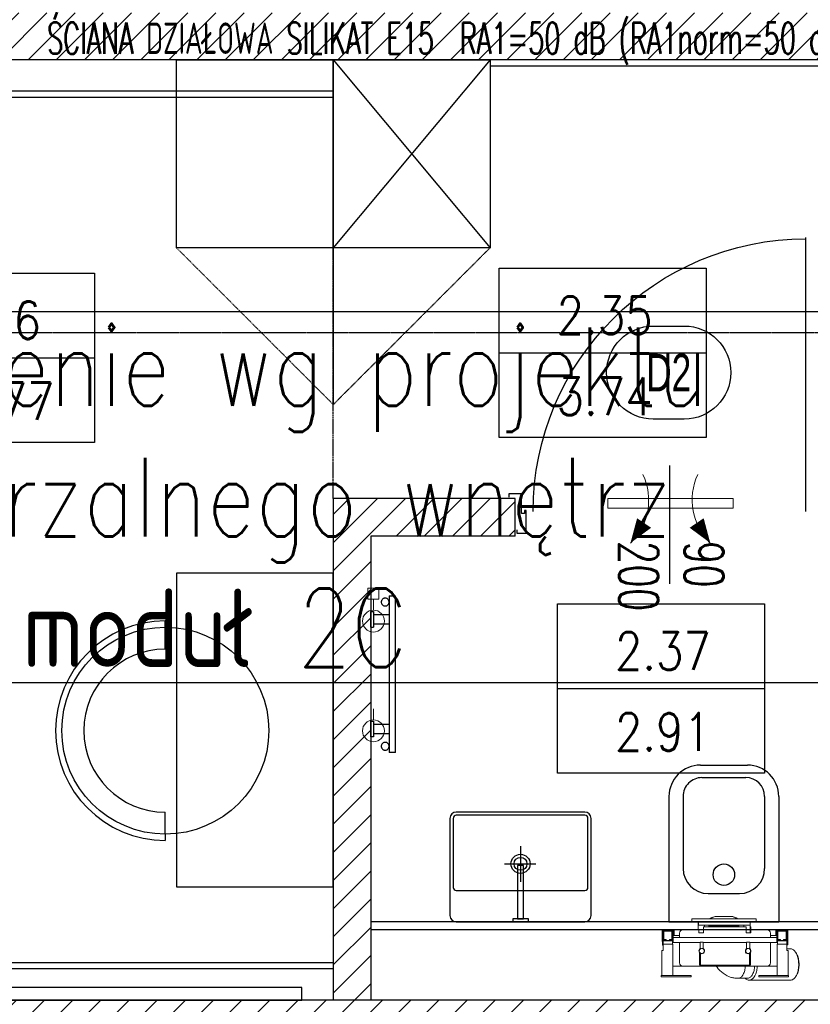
# Model space of a CAD drawing. Header units: millimetres. Extents: x 69081 to 158617, y -37521 to -9534.
# Tile 197 of 256: x 113454 to 113706, y -19423 to -19109. Entities that reach past the tile are written whole.
import ezdxf
from ezdxf.enums import TextEntityAlignment as Align

# ---------------------------------------------------------------- set-up
doc = ezdxf.new("R2010")
doc.units = ezdxf.units.MM
for name, pattern in [('DASHED2', [0.375, 0.25, -0.125]), ('DO', [0.8, 0.6, -0.1, 0, -0.1]), ('KRESKOWA-SREDNIA', [0.2, 0.12, -0.08]), ('MP', [0.25, 0.15, -0.1])]:
    doc.linetypes.add(name, pattern=pattern)
for name, color, linetype in [('0_oświetlenie', 7, 'Continuous'), ('A-----SZ', 8, 'Continuous'), ('A-ARM', 8, 'Continuous'), ('A-MEB', 8, 'Continuous'), ('A-OSI', 8, 'DO'), ('A-SCI', 7, 'Continuous'), ('A_GSA_GK', 2, 'Continuous'), ('AM DRZIW WEWN', 1, 'Continuous'), ('BA_ARM', 8, 'Continuous'), ('BA_drz', 7, 'Continuous'), ('BA_lpm', 1, 'MP'), ('BA_sym', 7, 'Continuous'), ('BA_wig', 3, 'Continuous'), ('F-BIL', 1, 'Continuous'), ('F-BIL-OP', 3, 'Continuous'), ('F-BIL-TA', 1, 'Continuous'), ('JS_SUFIT PODWIESZONY', 40, 'Continuous'), ('porta', 8, 'Continuous'), ('R-----OP', 1, 'Continuous'), ('R-----WY', 1, 'Continuous')]:
    doc.layers.add(name, color=color, linetype=linetype)
for name, color, linetype, lineweight in [('DRZWI', 3, 'Continuous', 20), ('IS_Grzejnik', 15, 'Continuous', 5), ('IS_Zawór1', 15, 'Continuous', 5)]:
    doc.layers.add(name, color=color, linetype=linetype, lineweight=lineweight)
doc.layers.get('R-----WY').off()
doc.styles.add('BIKTS', font='bikromsw.shx', dxfattribs={"width": 0.85})
doc.styles.add('ROMANS', font='romans.shx', dxfattribs={"height": 1})
doc.styles.add('SIMPLEX', font='simplex', dxfattribs={"width": 0.85})
doc.styles.add('WYM--ROMANSSHX-08', font='ROMANS.SHX', dxfattribs={"width": 0.8})

# ---------------------------------------------------------------- blocks, each defined once
blk = doc.blocks.new('grzejnik drabinka')
at = {"layer": 'BA_ARM'}
for p, q in [((0, -0.8), (0, 0)), ((5, 0), (5, -0.8)), ((35, 0), (35, -0.8)), ((40, 0), (40, -0.8)), ((1, -5.8), (1, -0.8)), ((4, -0.8), (4, -5.8)), ((36, -5.8), (36, -0.8)), ((39, -0.8), (39, -5.8)), ((45, -5.8), (-5, -5.8)), ((-5, -7.8), (45, -7.8))]:
    blk.add_line(p, q, dxfattribs=at)
for points in [[(0, 0), (0, 0), (0.06, 0), (0.31, 0), (0.71, 0), (1.24, 0), (1.85, 0), (2.5, 0), (3.15, 0), (3.76, 0), (4.29, 0), (4.69, 0), (4.94, 0), (5, 0), (5, 0)], [(35, 0), (35, 0), (35.06, 0), (35.31, 0), (35.71, 0), (36.24, 0), (36.85, 0), (37.5, 0), (38.15, 0), (38.76, 0), (39.29, 0), (39.69, 0), (39.94, 0), (40, 0), (40, 0)], [(5, -0.8), (5, -0.8), (4.94, -0.8), (4.69, -0.8), (4.29, -0.8), (3.76, -0.8), (3.15, -0.8), (2.5, -0.8), (1.85, -0.8), (1.24, -0.8), (0.71, -0.8), (0.31, -0.8), (0.06, -0.8), (0, -0.8), (0, -0.8)], [(40, -0.8), (40, -0.8), (39.94, -0.8), (39.69, -0.8), (39.29, -0.8), (38.76, -0.8), (38.15, -0.8), (37.5, -0.8), (36.85, -0.8), (36.24, -0.8), (35.71, -0.8), (35.31, -0.8), (35.06, -0.8), (35, -0.8), (35, -0.8)], [(-5, -5.8), (-5, -5.8), (-5, -5.8), (-5, -5.8)], [(-5, -5.8), (-5, -5.8), (-5, -5.8), (-5, -5.8)], [(-5, -5.8), (-5, -5.8), (-5, -5.8), (-5, -5.8)], [(-5, -5.8), (-5, -5.8), (-5, -5.8), (-5, -5.8)], [(-5, -5.8), (-5, -5.8), (-5, -5.8), (-5, -5.8)], [(-5, -5.8), (-5, -5.8), (-5, -5.8), (-5, -5.8)], [(-5, -5.8), (-5, -5.8), (-5, -5.8), (-5, -5.8)], [(-5, -5.8), (-5, -5.8), (-5, -5.8), (-5, -5.8)], [(-5, -5.8), (-5, -5.8), (-5, -5.8), (-5, -5.8)], [(-5, -7.8), (-5, -7.8), (-5, -7.78), (-5, -7.68), (-5, -7.52), (-5, -7.31), (-5, -7.06), (-5, -6.8), (-5, -6.54), (-5, -6.29), (-5, -6.08), (-5, -5.92), (-5, -5.82), (-5, -5.8), (-5, -5.8)], [(-5, -5.8), (-5, -5.8), (-5, -5.8), (-5, -5.8)], [(-5, -5.8), (-5, -5.8), (-5, -5.8), (-5, -5.8)], [(-5, -5.8), (-5, -5.8), (-5, -5.8), (-5, -5.8)], [(-5, -5.8), (-5, -5.8), (-5, -5.8), (-5, -5.8)], [(-5, -5.8), (-5, -5.8), (-5, -5.8), (-5, -5.8)], [(-5, -5.8), (-5, -5.8), (-5, -5.8), (-5, -5.8)], [(-5, -5.8), (-5, -5.8), (-5, -5.8), (-5, -5.8)], [(-5, -5.8), (-5, -5.8), (-5, -5.8), (-5, -5.8)], [(-5, -5.8), (-5, -5.8), (-5, -5.8), (-5, -5.8)], [(-5, -5.8), (-5, -5.8), (-5, -5.8), (-5, -5.8)], [(-5, -5.8), (-5, -5.8), (-5, -5.8), (-5, -5.8)], [(-5, -5.8), (-5, -5.8), (-5, -5.8), (-5, -5.8)], [(-5, -5.8), (-5, -5.8), (-5, -5.8), (-5, -5.8)], [(-5, -5.8), (-5, -5.8), (-5, -5.8), (-5, -5.8)], [(-5, -5.8), (-5, -5.8), (-5, -5.8), (-5, -5.8)], [(-5, -5.8), (-5, -5.8), (-5, -5.8), (-5, -5.8)], [(-5, -5.8), (-5, -5.8), (-5, -5.8), (-5, -5.8)], [(-5, -5.8), (-5, -5.8), (-5, -5.8), (-5, -5.8)], [(-5, -5.8), (-5, -5.8), (-5, -5.8), (-5, -5.8)], [(-1.75, -4.55), (-1.75, -4.44), (-1.78, -4.22), (-1.9, -3.92), (-2.11, -3.66), (-2.37, -3.46), (-2.67, -3.33), (-3, -3.29), (-3.33, -3.33), (-3.63, -3.46), (-3.89, -3.66), (-4.1, -3.92), (-4.22, -4.22), (-4.25, -4.44), (-4.25, -4.55)], [(-4.25, -4.55), (-4.25, -4.66), (-4.22, -4.88), (-4.1, -5.18), (-3.89, -5.44), (-3.63, -5.64), (-3.33, -5.77), (-3, -5.81), (-2.67, -5.77), (-2.37, -5.64), (-2.11, -5.44), (-1.9, -5.18), (-1.78, -4.88), (-1.75, -4.66), (-1.75, -4.55)], [(44.25, -4.55), (44.25, -4.44), (44.22, -4.22), (44.1, -3.92), (43.89, -3.66), (43.63, -3.46), (43.33, -3.33), (43, -3.29), (42.67, -3.33), (42.37, -3.46), (42.11, -3.66), (41.9, -3.92), (41.78, -4.22), (41.75, -4.44), (41.75, -4.55)], [(41.75, -4.55), (41.75, -4.66), (41.78, -4.88), (41.9, -5.18), (42.11, -5.44), (42.37, -5.64), (42.67, -5.77), (43, -5.81), (43.33, -5.77), (43.63, -5.64), (43.89, -5.44), (44.1, -5.18), (44.22, -4.88), (44.25, -4.66), (44.25, -4.55)], [(45, -5.8), (45, -5.8), (45, -5.8), (45, -5.8)], [(45, -5.8), (45, -5.8), (45, -5.8), (45, -5.8)], [(45, -5.8), (45, -5.8), (45, -5.8), (45, -5.8)], [(45, -5.8), (45, -5.8), (45, -5.8), (45, -5.8)], [(45, -5.8), (45, -5.8), (45, -5.8), (45, -5.8)], [(45, -5.8), (45, -5.8), (45, -5.8), (45, -5.8)], [(45, -5.8), (45, -5.8), (45, -5.8), (45, -5.8)], [(45, -5.8), (45, -5.8), (45, -5.8), (45, -5.8)], [(45, -5.8), (45, -5.8), (45, -5.8), (45, -5.8)], [(45, -5.8), (45, -5.8), (45, -5.82), (45, -5.92), (45, -6.08), (45, -6.29), (45, -6.54), (45, -6.8), (45, -7.06), (45, -7.31), (45, -7.52), (45, -7.68), (45, -7.78), (45, -7.8), (45, -7.8)], [(45, -5.8), (45, -5.8), (45, -5.8), (45, -5.8)], [(45, -5.8), (45, -5.8), (45, -5.8), (45, -5.8)], [(45, -5.8), (45, -5.8), (45, -5.8), (45, -5.8)], [(45, -5.8), (45, -5.8), (45, -5.8), (45, -5.8)], [(45, -5.8), (45, -5.8), (45, -5.8), (45, -5.8)], [(45, -5.8), (45, -5.8), (45, -5.8), (45, -5.8)], [(45, -5.8), (45, -5.8), (45, -5.8), (45, -5.8)], [(45, -5.8), (45, -5.8), (45, -5.8), (45, -5.8)], [(45, -5.8), (45, -5.8), (45, -5.8), (45, -5.8)], [(45, -5.8), (45, -5.8), (45, -5.8), (45, -5.8)], [(45, -5.8), (45, -5.8), (45, -5.8), (45, -5.8)], [(45, -5.8), (45, -5.8), (45, -5.8), (45, -5.8)], [(45, -5.8), (45, -5.8), (45, -5.8), (45, -5.8)], [(45, -5.8), (45, -5.8), (45, -5.8), (45, -5.8)], [(45, -5.8), (45, -5.8), (45, -5.8), (45, -5.8)], [(45, -5.8), (45, -5.8), (45, -5.8), (45, -5.8)], [(45, -5.8), (45, -5.8), (45, -5.8), (45, -5.8)], [(45, -5.8), (45, -5.8), (45, -5.8), (45, -5.8)], [(45, -5.8), (45, -5.8), (45, -5.8), (45, -5.8)], [(-5, -7.8), (-5, -7.8), (-5, -7.8), (-5, -7.8)], [(-5, -7.8), (-5, -7.8), (-5, -7.8), (-5, -7.8)], [(-5, -7.8), (-5, -7.8), (-5, -7.8), (-5, -7.8)], [(-5, -7.8), (-5, -7.8), (-5, -7.8), (-5, -7.8)], [(-5, -7.8), (-5, -7.8), (-5, -7.8), (-5, -7.8)], [(-5, -7.8), (-5, -7.8), (-5, -7.8), (-5, -7.8)], [(-5, -7.8), (-5, -7.8), (-5, -7.8), (-5, -7.8)], [(-5, -7.8), (-5, -7.8), (-5, -7.8), (-5, -7.8)], [(-5, -7.8), (-5, -7.8), (-5, -7.8), (-5, -7.8)], [(-5, -7.8), (-5, -7.8), (-5, -7.8), (-5, -7.8)], [(-5, -7.8), (-5, -7.8), (-5, -7.8), (-5, -7.8)], [(-5, -7.8), (-5, -7.8), (-5, -7.8), (-5, -7.8)], [(-5, -7.8), (-5, -7.8), (-5, -7.8), (-5, -7.8)], [(-5, -7.8), (-5, -7.8), (-5, -7.8), (-5, -7.8)], [(-5, -7.8), (-5, -7.8), (-5, -7.8), (-5, -7.8)], [(-5, -7.8), (-5, -7.8), (-5, -7.8), (-5, -7.8)], [(-5, -7.8), (-5, -7.8), (-5, -7.8), (-5, -7.8)], [(-5, -7.8), (-5, -7.8), (-5, -7.8), (-5, -7.8)], [(-5, -7.8), (-5, -7.8), (-5, -7.8), (-5, -7.8)], [(-5, -7.8), (-5, -7.8), (-5, -7.8), (-5, -7.8)], [(-5, -7.8), (-5, -7.8), (-5, -7.8), (-5, -7.8)], [(-5, -7.8), (-5, -7.8), (-5, -7.8), (-5, -7.8)], [(-5, -7.8), (-5, -7.8), (-5, -7.8), (-5, -7.8)], [(-5, -7.8), (-5, -7.8), (-5, -7.8), (-5, -7.8)], [(-5, -7.8), (-5, -7.8), (-5, -7.8), (-5, -7.8)], [(-5, -7.8), (-5, -7.8), (-5, -7.8), (-5, -7.8)], [(-5, -7.8), (-5, -7.8), (-5, -7.8), (-5, -7.8)], [(-5, -7.8), (-5, -7.8), (-5, -7.8), (-5, -7.8)], [(45, -7.8), (45, -7.8), (45, -7.8), (45, -7.8)], [(45, -7.8), (45, -7.8), (45, -7.8), (45, -7.8)], [(45, -7.8), (45, -7.8), (45, -7.8), (45, -7.8)], [(45, -7.8), (45, -7.8), (45, -7.8), (45, -7.8)], [(45, -7.8), (45, -7.8), (45, -7.8), (45, -7.8)], [(45, -7.8), (45, -7.8), (45, -7.8), (45, -7.8)], [(45, -7.8), (45, -7.8), (45, -7.8), (45, -7.8)], [(45, -7.8), (45, -7.8), (45, -7.8), (45, -7.8)], [(45, -7.8), (45, -7.8), (45, -7.8), (45, -7.8)], [(45, -7.8), (45, -7.8), (45, -7.8), (45, -7.8)], [(45, -7.8), (45, -7.8), (45, -7.8), (45, -7.8)], [(45, -7.8), (45, -7.8), (45, -7.8), (45, -7.8)], [(45, -7.8), (45, -7.8), (45, -7.8), (45, -7.8)], [(45, -7.8), (45, -7.8), (45, -7.8), (45, -7.8)], [(45, -7.8), (45, -7.8), (45, -7.8), (45, -7.8)], [(45, -7.8), (45, -7.8), (45, -7.8), (45, -7.8)], [(45, -7.8), (45, -7.8), (45, -7.8), (45, -7.8)], [(45, -7.8), (45, -7.8), (45, -7.8), (45, -7.8)], [(45, -7.8), (45, -7.8), (45, -7.8), (45, -7.8)], [(45, -7.8), (45, -7.8), (45, -7.8), (45, -7.8)], [(45, -7.8), (45, -7.8), (45, -7.8), (45, -7.8)], [(45, -7.8), (45, -7.8), (45, -7.8), (45, -7.8)], [(45, -7.8), (45, -7.8), (45, -7.8), (45, -7.8)], [(45, -7.8), (45, -7.8), (45, -7.8), (45, -7.8)], [(45, -7.8), (45, -7.8), (45, -7.8), (45, -7.8)], [(45, -7.8), (45, -7.8), (45, -7.8), (45, -7.8)], [(45, -7.8), (45, -7.8), (45, -7.8), (45, -7.8)], [(45, -7.8), (45, -7.8), (45, -7.8), (45, -7.8)]]:
    blk.add_open_spline(points, degree=3, dxfattribs=at)
blk = doc.blocks.new('stelaż kibel')
at = {"layer": 'BA_ARM', "lineweight": 0}
for p, q in [((-22.85, 19.54), (-23.06, 19.23)), ((-8.04, 20.61), (-21.23, 20.61)), ((-20.64, 19.5), (-20.64, 19.1)), ((-20.64, 19.5), (-11.14, 19.5)), ((-20.64, 19.1), (-11.14, 19.1)), ((-20.49, 11.1), (-20.49, 19.1)), ((-16.99, 9.1), (-16.99, 19.1)), ((-11.14, 19.5), (-11.14, 19.1)), ((-4.56, 20.01), (-7.53, 20.01)), ((10.46, 19.5), (10.46, 19.1)), ((10.46, 19.5), (19.96, 19.5)), ((10.46, 19.1), (19.96, 19.1)), ((16.31, 9.1), (16.31, 19.1)), ((19.81, 11.1), (19.81, 19.1)), ((19.96, 19.5), (19.96, 19.1)), ((-16.99, 16.1), (-15.84, 16.1)), ((-13.84, 16.1), (-15.84, 16.1)), ((-13.84, 16.1), (-7.94, 16.1)), ((-8.14, 12.11), (-8.14, 15.8)), ((-8.14, 15.8), (7.46, 15.8)), ((7.26, 16.1), (-7.94, 16.1)), ((7.26, 16.1), (13.16, 16.1)), ((7.46, 15.8), (7.46, 12.11)), ((15.16, 16.1), (13.16, 16.1)), ((15.16, 16.1), (16.31, 16.1)), ((-14.84, 8.6), (-14.84, 15.1)), ((-8.44, 15.6), (-8.44, 11.9)), ((7.76, 11.9), (7.76, 15.6)), ((14.16, 15.1), (14.16, 8.6)), ((-23.06, 12), (-22.85, 11.68)), ((-21.23, 10.61), (-20.09, 10.61)), ((-20.09, 11.1), (-20.49, 11.1)), ((-20.09, 9.1), (-20.09, 11.1)), ((-8.44, 11.9), (-8.41, 11.9)), ((-8.27, 11.9), (-8.14, 11.9)), ((-8.24, 10.29), (-8.24, 8.5)), ((-8.14, 11.9), (-8.14, 11.99)), ((-7.24, 8.5), (-7.24, 10.29)), ((6.56, 8.5), (6.56, 10.29)), ((7.46, 11.99), (7.46, 11.9)), ((7.46, 11.9), (7.59, 11.9)), ((7.56, 10.29), (7.56, 8.5)), ((7.73, 11.9), (7.76, 11.9)), ((19.41, 11.1), (19.81, 11.1)), ((19.41, 9.1), (19.41, 11.1)), ((-20.09, 9.35), (-20.37, 9.35)), ((-20.37, 9.35), (-20.37, 4.55)), ((-20.34, 8.1), (-20.34, 4.6)), ((-16.84, 8.1), (-20.34, 8.1)), ((-16.99, 7.95), (-20.19, 7.95)), ((-20.19, 7.95), (-20.19, 4.75)), ((-20.09, 9.1), (-16.99, 9.1)), ((-20.09, 9.1), (-20.09, 8.1)), ((-19.04, 7.8), (-20.04, 7.8)), ((-20.04, 7.8), (-20.04, 4.8)), ((-19.84, 5), (-19.84, 7.6)), ((-19.84, 7.6), (-19.04, 7.6)), ((-19.04, 7.6), (-19.04, 7.8)), ((-17.04, 7.8), (-18.04, 7.8)), ((-18.04, 7.8), (-18.04, 7.6)), ((-18.04, 7.6), (-17.24, 7.6)), ((-17.24, 7.6), (-17.24, 5)), ((-17.09, 9.1), (-17.09, 8.1)), ((-17.04, 4.8), (-17.04, 7.8)), ((-16.99, 4.75), (-16.99, 7.95)), ((-16.84, 8.6), (-16.84, 8.1)), ((-8.24, 8.6), (-16.84, 8.6)), ((-16.84, 4.6), (-16.84, 8.1)), ((16.16, 7), (-16.84, 7)), ((-14.84, 6.4), (-16.84, 6.4)), ((-16.54, 6.4), (-16.54, 4.6)), ((-14.84, 5.6), (-14.84, 7)), ((-8.24, 8.5), (-7.24, 8.5)), ((6.56, 8.6), (-7.24, 8.6)), ((7.56, 8.5), (6.56, 8.5)), ((16.16, 8.6), (7.56, 8.6)), ((14.16, 7), (14.16, 5.6)), ((16.16, 6.4), (14.16, 6.4)), ((15.86, 4.6), (15.86, 6.4)), ((16.16, 8.6), (16.16, 8.1)), ((16.16, 8.1), (16.16, 4.6)), ((19.66, 8.1), (16.16, 8.1)), ((19.41, 9.1), (16.31, 9.1)), ((16.31, 7.95), (16.31, 4.75)), ((19.51, 7.95), (16.31, 7.95)), ((17.36, 7.8), (16.36, 7.8)), ((16.36, 7.8), (16.36, 4.8)), ((16.41, 9.1), (16.41, 8.1)), ((16.56, 5), (16.56, 7.6)), ((16.56, 7.6), (17.36, 7.6)), ((17.36, 7.6), (17.36, 7.8)), ((18.36, 7.8), (18.36, 7.6)), ((19.36, 7.8), (18.36, 7.8)), ((18.36, 7.6), (19.16, 7.6)), ((19.16, 7.6), (19.16, 5)), ((19.36, 4.8), (19.36, 7.8)), ((19.56, 9.4), (19.41, 9.4)), ((19.41, 9.1), (19.41, 8.1)), ((19.66, 8.15), (19.41, 8.4)), ((19.41, 8.4), (19.41, 8.1)), ((19.51, 4.75), (19.51, 7.95)), ((19.56, 8.25), (19.56, 9.4)), ((19.66, 8.1), (19.66, 8.15)), ((19.66, 4.6), (19.66, 8.1)), ((-20.37, 4.55), (-10.87, 4.55)), ((-20.34, 4.6), (-16.84, 4.6)), ((-20.19, 4.75), (-16.99, 4.75)), ((-20.04, 4.8), (-17.04, 4.8)), ((-17.24, 5), (-19.84, 5)), ((-16.54, 4.6), (-16.84, 4.6)), ((-13.84, 4.6), (-16.54, 4.6)), ((-8.64, 4.6), (-13.84, 4.6)), ((-10.87, 4.55), (-10.87, 4.6)), ((-7.14, 5.5), (-8.64, 5.5)), ((-8.64, 5.5), (-8.64, 4.6)), ((-8.64, 4.6), (-8.37, 4.6)), ((-8.64, 3.6), (-8.64, 4.6)), ((-8.37, 3.6), (-8.64, 3.6)), ((-8.37, 5.5), (-8.37, 2.47)), ((-7.14, 4.6), (-7.14, 5.5)), ((-7.14, 3.6), (-7.14, 4.6)), ((6.46, 4.6), (-7.14, 4.6)), ((6.46, 3.6), (-7.14, 3.6)), ((-6.37, 3.1), (-6.37, 3.6)), ((-4.77, 3.6), (-4.77, 3.3)), ((-4.77, 3.3), (-4.77, 3.1)), ((-4.77, 3.3), (4.83, 3.3)), ((-4.77, 3.3), (4.83, 3.3)), ((4.83, 3.3), (4.83, 3.6)), ((4.83, 3.1), (4.83, 3.3)), ((6.21, 3.6), (6.21, 3.1)), ((7.96, 5.5), (6.46, 5.5)), ((6.46, 4.6), (6.46, 5.5)), ((6.46, 3.6), (6.46, 4.6)), ((7.96, 5.5), (7.96, 4.6)), ((13.16, 4.6), (7.96, 4.6)), ((8.21, 2.37), (8.21, 4.6)), ((15.86, 4.6), (13.16, 4.6)), ((16.16, 4.6), (15.86, 4.6)), ((16.16, 4.6), (19.66, 4.6)), ((16.31, 4.75), (19.51, 4.75)), ((16.36, 4.8), (19.36, 4.8)), ((19.16, 5), (16.56, 5)), ((-10.29, 2), (-10.29, 1.2)), ((-10.25, 2), (-10.29, 2)), ((-10.25, 2), (-9.45, 2)), ((-10.05, 1), (-10.09, 1)), ((-9.45, 1), (-10.05, 1)), ((9.45, 2), (-9.45, 2)), ((9.45, 1), (-9.45, 1)), ((-8.37, 2.47), (-8.32, 2.42)), ((-8.37, 2.47), (-8.32, 2.47)), ((-8.34, 2.43), (-8.34, 2)), ((-8.31, 3.1), (-8.32, 3.1)), ((-8.31, 3.1), (-8.01, 3.1)), ((8.01, 3.1), (-8.01, 3.1)), ((-2.14, 0.3), (-2.21, 0.3)), ((-2.11, 0.3), (-2.14, 0.3)), ((2.18, 0.3), (-2.11, 0.3)), ((2.2, 0.3), (2.18, 0.3)), ((2.27, 0.3), (2.2, 0.3)), ((8.01, 3.1), (8.14, 3.1)), ((8.14, 3.1), (8.14, 2)), ((8.14, 3.1), (8.19, 3.1)), ((8.19, 3.1), (8.19, 2)), ((8.19, 2.35), (8.21, 2.37)), ((8.19, 2.37), (8.21, 2.37)), ((9.45, 2), (10.25, 2)), ((10.05, 1), (9.45, 1)), ((10.25, 2), (10.25, 1.2))]:
    blk.add_line(p, q, dxfattribs=at)
at = {"layer": 'BA_ARM', "lineweight": 0, "flags": 128}
for points in [[(-23.06, 12), (-23.12, 12.09), (-23.28, 12.36), (-23.42, 12.66), (-23.55, 12.97), (-23.66, 13.31), (-23.76, 13.67), (-23.84, 14.04), (-23.9, 14.42), (-23.95, 14.81), (-23.98, 15.21), (-23.99, 15.61), (-23.98, 16.01), (-23.95, 16.41), (-23.9, 16.8), (-23.84, 17.19), (-23.76, 17.56), (-23.66, 17.91), (-23.55, 18.25), (-23.42, 18.57), (-23.28, 18.87), (-23.12, 19.14), (-23.06, 19.23)], [(-21.23, 20.61), (-21.45, 20.59), (-21.67, 20.54), (-21.88, 20.46), (-22.09, 20.33), (-22.3, 20.18), (-22.5, 19.99), (-22.68, 19.78), (-22.86, 19.53), (-23.03, 19.26), (-23.18, 18.96), (-23.32, 18.64), (-23.45, 18.29), (-23.56, 17.93), (-23.65, 17.55), (-23.73, 17.16), (-23.79, 16.75), (-23.83, 16.34), (-23.85, 15.93), (-23.86, 15.51), (-23.84, 15.09), (-23.81, 14.68), (-23.76, 14.27), (-23.69, 13.87), (-23.61, 13.48), (-23.51, 13.11), (-23.39, 12.76), (-23.25, 12.43), (-23.11, 12.11), (-22.95, 11.83), (-22.77, 11.57), (-22.59, 11.34), (-22.4, 11.13), (-22.2, 10.96), (-21.99, 10.83), (-21.78, 10.72), (-21.56, 10.65), (-21.34, 10.62), (-21.23, 10.61)], [(-10.66, 16.1), (-10.64, 16.34), (-10.6, 16.75), (-10.54, 17.16), (-10.47, 17.55), (-10.37, 17.93), (-10.26, 18.29), (-10.14, 18.64), (-10, 18.96), (-9.84, 19.26), (-9.68, 19.53), (-9.5, 19.78), (-9.31, 19.99), (-9.11, 20.18), (-8.91, 20.33), (-8.7, 20.46), (-8.48, 20.54), (-8.26, 20.59), (-8.04, 20.61)], [(-9.83, 16.1), (-9.81, 16.4), (-9.76, 16.78), (-9.7, 17.16), (-9.62, 17.52), (-9.52, 17.87), (-9.41, 18.2), (-9.28, 18.51), (-9.13, 18.79), (-8.98, 19.05), (-8.81, 19.28), (-8.63, 19.49), (-8.44, 19.66), (-8.25, 19.8), (-8.05, 19.9), (-7.84, 19.97), (-7.64, 20.01), (-7.53, 20.01)], [(-6.86, 16.1), (-6.83, 16.4), (-6.79, 16.78), (-6.72, 17.16), (-6.64, 17.52), (-6.54, 17.87), (-6.43, 18.2), (-6.3, 18.51), (-6.16, 18.79), (-6, 19.05), (-5.83, 19.28), (-5.65, 19.49), (-5.47, 19.66), (-5.27, 19.8), (-5.07, 19.9), (-4.87, 19.97), (-4.66, 20.01), (-4.55, 20.01)], [(2.46, 16.1), (2.18, 16.51), (1.84, 16.94), (1.54, 17.29), (1.26, 17.57), (0.8, 17.99), (0.27, 18.42), (-0.36, 18.83), (-1.08, 19.22), (-1.57, 19.43), (-2.05, 19.61), (-2.47, 19.73), (-2.64, 19.78), (-2.84, 19.82), (-3.14, 19.88), (-3.54, 19.95), (-4.04, 20), (-4.55, 20.01)], [(2.2, 0.3), (2.23, 0.3), (2.25, 0.3)]]:
    blk.add_lwpolyline(points, dxfattribs=at)
at = {"layer": 'BA_ARM', "lineweight": 0}
for centre, radius, start, end in [((-8.13, 18.84), 1.78, 41.3776, 87.2916), ((-13.84, 15.1), 1, 90, 180), ((-7.94, 15.6), 0.5, 90, 180), ((7.26, 15.6), 0.5, 0, 90), ((13.16, 15.1), 1, 0, 90), ((-7.74, 11.3), 0.9, 138.1897, 242.734), ((-7.74, 11.3), 0.8, 131.4096, 120), ((-7.94, 10.29), 0.3, 135.0482, 180), ((-7.74, 11.3), 0.9, 297.266, 116.3878), ((-7.54, 10.29), 0.3, 0, 44.9518), ((7.06, 11.3), 0.9, 63.6122, 242.734), ((7.06, 11.3), 0.8, 60, 48.5904), ((6.86, 10.29), 0.3, 135.0482, 180), ((7.06, 11.3), 0.9, 297.266, 41.8103), ((7.26, 10.29), 0.3, 0, 44.9518), ((-13.84, 5.6), 1, 180, 270), ((13.16, 5.6), 1, 270, 0), ((-10.09, 1.2), 0.2, 179.9998, 269.9999), ((-2.21, 4.3), 4, 235.5885, 270), ((-2.17, 3.71), 3.41, 232.6467, 270.5225), ((-2.15, 3.69), 3.39, 232.5127, 270.557), ((2.21, 3.71), 3.41, 269.4571, 307.3947), ((2.27, 4.3), 4, 270, 270.6505), ((2.27, 4.3), 4, 273.5283, 304.4115), ((2.45, 3.34), 2.99, 281.7106, 308.4469), ((10.05, 1.2), 0.2, 269.9998, 0.0006)]:
    blk.add_arc(centre, radius, start, end, dxfattribs=at)
blk = doc.blocks.new('wc 50')
at = {"layer": 'A-MEB', "ltscale": 50}
for p, q in [((57717.02, -30557.07), (57682.02, -30557.07)), ((57682.02, -30597.07), (57682.02, -30557.07)), ((57717.02, -30597.07), (57717.02, -30557.07)), ((57704.52, -30566.07), (57694.52, -30566.07)), ((57686.52, -30597.07), (57686.52, -30574.07)), ((57712.52, -30597.07), (57712.52, -30574.07)), ((57706.52, -30603.07), (57692.52, -30603.07)), ((57707.02, -30607.07), (57692.02, -30607.07))]:
    blk.add_line(p, q, dxfattribs=at)
blk.add_circle((57699.52, -30572.1), 3.43, dxfattribs=at)
for centre, radius, start, end in [((57694.52, -30574.07), 8, 90, 180), ((57704.52, -30574.07), 8, 0, 90), ((57692.02, -30597.07), 10, 180, 270), ((57692.52, -30597.07), 6, 180, 270), ((57706.52, -30597.07), 6, 270, 0), ((57707.02, -30597.07), 10, 270, 0)]:
    blk.add_arc(centre, radius, start, end, dxfattribs=at)
blk = doc.blocks.new('osie')
at = {"layer": 'A-OSI'}
blk.add_line((17978.8, -42047.43), (20818.3, -42047.43), dxfattribs=at)
blk = doc.blocks.new('KRATKA WENT')
at = {"layer": 'DRZWI'}
for points in [[(-12.72, 11.16, 0, 5.4, 0), (-8.38, 4.78, 5.4, 5.4, 0)], [(12.72, 11.16, 0, 5.4, 0), (8.38, 4.78, 5.4, 5.4, 0)]]:
    blk.add_lwpolyline(points, format="xyseb", dxfattribs=at)
blk.add_lwpolyline([(20, -3), (20, 0), (-20, 0), (-20, -3)], close=True, dxfattribs=at)
for centre, start, end in [((-26.01, -2.55), 334.6838, 45.9092), ((26.01, -2.55), 134.0908, 205.3162)]:
    blk.add_arc(centre, 19.09, start, end, dxfattribs=at)
blk = doc.blocks.new('dr1h901')
at = {"color": 0}
blk.add_line((-0.5, 0), (-0.5, 1.005), dxfattribs=at)
at = {"color": 1}
blk.add_line((0, 0.1689), (0, -0.2655), dxfattribs=at)
blk.add_arc((-0.5, 0), 1, 0, 90, dxfattribs=at)
blk = doc.blocks.new('DYBY-BL5')
at = {"layer": 'F-BIL-TA', "color": 1}
blk.add_line((0, 45), (110, 45), dxfattribs=at)
blk.add_lwpolyline([(0, 0), (0, 90), (110, 90), (110, 0)], close=True, dxfattribs=at)
at = {"layer": 'F-BIL-OP', "style": 'SIMPLEX', "width": 0.85}
blk.add_attdef('NR', text='', height=20, dxfattribs=at).set_placement((56, 55), align=Align.CENTER)
at = {"layer": 'F-BIL-OP', "color": 2, "style": 'SIMPLEX', "width": 0.85, "flags": 1}
for tag, p in [('NAZWA', (119, 55)), ('POSADZKA', (119, 12)), ('GRUPA', (119, -27)), ('RODZAJ', (119, -72))]:
    blk.add_attdef(tag, p, '', height=19, dxfattribs=at)
at = {"layer": 'F-BIL-OP', "color": 2, "style": 'SIMPLEX', "width": 0.85}
blk.add_attdef('POW.', text='', height=20, dxfattribs=at).set_placement((56, 12), align=Align.CENTER)
at = {"layer": 'F-BIL-OP', "color": 2, "style": 'SIMPLEX', "width": 0.85, "flags": 1}
blk.add_attdef('POWH.', text='', height=20, dxfattribs=at).set_placement((56, -27), align=Align.CENTER)
blk = doc.blocks.new('symdrz')
blk.add_lwpolyline([(-10, -30, -1), (-10, 30), (10, 30, -1), (10, -30)], format="xyb", close=True)
at = {"style": 'BIKTS', "width": 0.8}
blk.add_attdef('SZERDRZ', text='', height=25, dxfattribs=at).set_placement((77.15, 8.8), align=Align.CENTER)
blk.add_attdef('SYMDRZ', text='', height=25, dxfattribs=at).set_placement((0, 0), align=Align.MIDDLE)
blk.add_attdef('WYSDRZ', text='', height=25, dxfattribs=at).set_placement((77.15, -9.49), align=Align.TOP_CENTER)
blk = doc.blocks.new('grzejniki pietro 2')
at = {"layer": 'IS_Zawór1', "linetype": 'ByBlock', "lineweight": -2, "extrusion": (0, 0, -1), "elevation": -289.1}
blk.add_lwpolyline([(-19548.72, -41557.07), (-19548.72, -41553.57), (-19545.22, -41553.57), (-19545.22, -41557.07)], close=True, dxfattribs=at)
at = {"layer": 'IS_Zawór1', "linetype": 'ByBlock', "lineweight": -2, "extrusion": (-1, 0, 0), "elevation": -19546.97}
blk.add_lwpolyline([(41560.57, 289.1), (41557.07, 289.1)], dxfattribs=at)
at = {"layer": 'IS_Zawór1', "linetype": 'ByBlock', "lineweight": -2, "extrusion": (-1, 3.83476e-17, 0), "elevation": -19546.97}
blk.add_lwpolyline([(41595.57, 289.1), (41592.07, 289.1)], dxfattribs=at)
at = {"layer": 'IS_Zawór1', "linetype": 'ByBlock', "lineweight": -2}
for centre in [(19546.97, -41564.07, 289.1), (19546.97, -41599.07, 289.1)]:
    blk.add_circle(centre, 3.5, dxfattribs=at)

msp = doc.modelspace()

# ---------------------------------------------------------------- hatches: boundary and pattern name
at = {"layer": 'A-----SZ'}
h = msp.add_hatch(dxfattribs=at)
h.set_pattern_fill('ANSI31', color=256, scale=2)
h.set_pattern_definition([(45, (77432.36, 11586.2524), (-4.4901281, 4.4901281), [])])
h.paths.add_polyline_path([(113616.1415, -18660.5941), (113604.1415, -18660.5941), (113604.1415, -18910.5941), (113625.1415, -18910.5941), (113625.1415, -18898.5941), (113616.1415, -18898.5941)])
h.paths.add_polyline_path([(113821.1415, -18696.5941), (113733.1415, -18696.5941), (113733.1415, -18660.5941), (113721.1415, -18660.5941), (113721.1415, -18708.5941), (113821.1415, -18708.5941)])
h.paths.add_polyline_path([(113821.1415, -18898.5941), (113728.1415, -18898.5941), (113728.1415, -18910.5941), (113821.1415, -18910.5941)])
h.paths.add_polyline_path([(113821.1415, -19106.5941), (113195.1415, -19106.5941), (113195.1415, -19121.5941), (113821.1415, -19121.5941)])
h.paths.add_polyline_path([(114646.1415, -19106.5941), (114020.1415, -19106.5941), (114020.1415, -19121.5941), (114646.1415, -19121.5941)])
h.paths.add_polyline_path([(114113.1945, -18898.5941), (114020.1415, -18898.5941), (114020.1415, -18910.5941), (114113.1945, -18910.5941)])
h.paths.add_polyline_path([(114237.1415, -18660.5941), (114225.1415, -18660.5941), (114225.1415, -18898.5941), (114216.1945, -18898.5941), (114216.1945, -18910.5941), (114237.1415, -18910.5941)])
h.paths.add_polyline_path([(114120.1415, -18660.5941), (114108.1415, -18660.5941), (114108.1415, -18696.5941), (114020.1415, -18696.5941), (114020.1415, -18708.5941), (114120.1415, -18708.5941)])
h.paths.add_polyline_path([(114128.1415, -19261.5941), (114020.1415, -19261.5941), (114020.1415, -19273.5941), (114128.1415, -19273.5941)])
h.paths.add_polyline_path([(114287.1415, -19261.5941), (114231.1415, -19261.5941), (114231.1415, -19273.5941), (114275.1415, -19273.5941), (114275.1415, -19421.5941), (114287.1415, -19421.5941)])
h.paths.add_polyline_path([(114646.1415, -19421.5941), (114108.1415, -19421.5941), (114108.1415, -19436.5941), (114646.1415, -19436.5941)])
h.paths.add_polyline_path([(114120.1415, -19373.5941), (114020.1415, -19373.5941), (114020.1415, -19385.5941), (114108.1415, -19385.5941), (114108.1415, -19421.5941), (114120.1415, -19421.5941)])
h.paths.add_polyline_path([(114120.1415, -19436.5941), (114108.1415, -19436.5941), (114108.1415, -19472.5941), (114020.1415, -19472.5941), (114020.1415, -19484.5941), (114120.1415, -19484.5941)])
h.paths.add_polyline_path([(113821.1415, -19373.5941), (113721.1415, -19373.5941), (113721.1415, -19421.5941), (113721.1415, -19484.5941), (113821.1415, -19484.5941), (113821.1415, -19472.5941), (113733.1415, -19472.5941), (113733.1415, -19421.5941), (113733.1415, -19385.5941), (113821.1415, -19385.5941)])
h.paths.add_polyline_path([(114130.1415, -19634.5941), (114020.1415, -19634.5941), (114020.1415, -19646.5941), (114130.1415, -19646.5941)])
h = msp.add_hatch(dxfattribs=at)
h.set_pattern_fill('ANSI31', color=256, scale=2)
h.set_pattern_definition([(45, (77432.36, 16085.3974), (-4.49012806, 4.49012806), [])])
h.paths.add_polyline_path([(113612.1415, -19261.5941), (113554.1415, -19261.5941), (113554.1415, -19421.5941), (113566.1415, -19421.5941), (113566.1415, -19273.5941), (113612.1415, -19273.5941)])
h.paths.add_polyline_path([(113821.1415, -19261.5941), (113711.1415, -19261.5941), (113711.1415, -19273.5941), (113821.1415, -19273.5941)])
h.paths.add_polyline_path([(113733.1415, -19421.5941), (113195.1415, -19421.5941), (113195.1415, -19436.5941), (113733.1415, -19436.5941)])
h.paths.add_polyline_path([(113558.6415, -19860.5747), (113546.6415, -19860.5736), (113546.6415, -19940.5941), (113486.6415, -19940.5941), (113486.6415, -19952.5941), (113558.6415, -19952.5941)], flags=17)
h.paths.add_polyline_path([(113821.1415, -20081.5941), (113486.6415, -20081.5941), (113486.6415, -19860.5681), (113471.6415, -19860.5668), (113471.6415, -20351.5941), (113486.6415, -20351.5941), (113486.6415, -20096.5941), (113821.1415, -20096.5941)])
h.paths.add_polyline_path([(113471.6415, -20181.5941), (113219.6415, -20181.5941), (113219.6415, -20203.5941), (113231.6415, -20203.5941), (113231.6415, -20193.5941), (113471.6415, -20193.5941)])
h.paths.add_polyline_path([(113471.6415, -20303.5941), (113371.6415, -20303.5941), (113371.6415, -20351.5941), (113383.6415, -20351.5941), (113383.6415, -20315.5941), (113471.6415, -20315.5941)])
h.paths.add_polyline_path([(113231.6415, -20313.5941), (113231.6415, -20302.5941), (113219.6415, -20302.5941), (113219.6415, -20351.5941), (113231.6415, -20351.5941)])
h.paths.add_polyline_path([(113031.1534, -19860.5269), (113016.1534, -19860.5255), (113016.2519, -20109.5941), (112955.2009, -20109.5941), (112955.2009, -20121.5941), (113016.2566, -20121.5941), (113016.2566, -20256.5941), (113031.3102, -20256.5941)])
h.paths.add_polyline_path([(112856.2009, -20109.5941), (112841.2009, -20109.5941), (112841.2009, -19860.5097), (112826.2009, -19860.5097), (112826.2009, -20120.3598), (112826.2009, -20121.5941), (112856.2009, -20121.5941)])
h.paths.add_polyline_path([(112722.6415, -20121.5941), (112727.2009, -20121.5941), (112727.2009, -20109.5941), (112710.6415, -20109.5941), (112710.6415, -20187.5941), (112612.6415, -20187.5941), (112612.6415, -20156.5941), (112612.6415, -20075.5941), (112600.6415, -20075.5941), (112600.6415, -20087.5941), (112600.6415, -20187.5941), (112410.6415, -20187.5941), (112410.6415, -20199.5941), (112445.6415, -20199.5941), (112445.6415, -20289.5941), (112410.6415, -20289.5941), (112410.6415, -19911.9298), (112395.6415, -19915.3929), (112395.6415, -20360.5941), (112410.6415, -20360.5941), (112410.6415, -20301.5941), (112445.6415, -20301.5941), (112445.6415, -20351.5941), (112457.6415, -20351.5941), (112457.6415, -20199.5941), (112600.6415, -20199.5941), (112600.6415, -20204.5941), (112612.6415, -20204.5941), (112612.6415, -20199.5941), (112722.6415, -20199.5941)])
h.paths.add_polyline_path([(112722.6415, -20298.5941), (112710.6415, -20298.5941), (112710.6415, -20303.5941), (112722.6415, -20303.5941)], flags=17)
h.paths.add_polyline_path([(112612.6415, -20303.5941), (112600.6415, -20303.5941), (112600.6415, -20351.5941), (112612.6415, -20351.5941)], flags=17)
h.paths.add_polyline_path([(112501.6415, -20075.5941), (112410.6415, -20075.5941), (112410.6415, -20087.5941), (112501.6415, -20087.5941)], flags=17)
h.paths.add_polyline_path([(113621.1415, -19860.5941), (113633.1415, -19860.5941), (113633.1415, -19860.5814), (113621.1415, -19860.5803)], flags=17)
h.paths.add_polyline_path([(113761.1415, -19860.5941), (113773.1415, -19860.5941), (113761.1415, -19860.593)], flags=17)
h.paths.add_polyline_path([(113773.1415, -19890.5941), (113773.1415, -19902.5941), (113821.1415, -19902.5941), (113821.1415, -19890.5941)], flags=17)
h.paths.add_polyline_path([(113016.2566, -20256.5941), (113016.2566, -20271.5941), (113016.4304, -20271.5941), (113016.4304, -20351.5941), (113031.3478, -20351.5941), (113031.3102, -20256.5941)])
h.paths.add_polyline_path([(112286.6415, -20375.5941), (112286.6415, -20360.5941), (112230.0579, -20360.5941), (112140.8553, -19974.2149), (112126.2397, -19977.5892), (112218.1264, -20375.5941)])
h.paths.add_polyline_path([(112389.6415, -20360.5941), (112389.6415, -20375.5941), (112445.6415, -20375.5941), (112445.6415, -20360.5941)])

# ---------------------------------------------------------------- linework, layer by layer
at = {"layer": 'A-ARM'}
for points in [[(113593.3533, -19396.5941), (113634.3533, -19396.5941, 0.41421356), (113636.3533, -19394.5941), (113636.3533, -19363.5941, 0.41421356), (113634.3533, -19361.5941), (113593.3533, -19361.5941, 0.41421356), (113591.3533, -19363.5941), (113591.3533, -19394.5941, 0.41421356)], [(113593.3533, -19386.5941), (113634.3533, -19386.5941, 0.41421356), (113635.3533, -19385.5941), (113635.3533, -19363.5941, 0.41421356), (113634.3533, -19362.5941), (113593.3533, -19362.5941, 0.41421356), (113592.3533, -19363.5941), (113592.3533, -19385.5941, 0.41421356)]]:
    msp.add_lwpolyline(points, format="xyb", close=True, dxfattribs=at)
for points in [[(113614.8533, -19395.5941), (113614.8533, -19378.5941), (113612.8533, -19378.5941), (113612.8533, -19395.5941)], [(113611.3533, -19396.5941), (113616.3533, -19396.5941), (113616.3533, -19395.5941), (113611.3533, -19395.5941)]]:
    msp.add_lwpolyline(points, close=True, dxfattribs=at)
at = {"layer": 'A-MEB'}
for p, q in [((113604.1415, -19121.5941), (113554.1415, -19181.5941)), ((113554.1415, -19121.5941), (113604.1415, -19181.5941)), ((113500.5732, -19302.6149), (113500.5732, -19300.6149)), ((113500.5732, -19309.6149), (113500.5732, -19302.6149)), ((113500.5732, -19368.6149), (113500.5732, -19361.6149)), ((113500.5732, -19368.6149), (113500.5732, -19370.6149)), ((113613.8533, -19372.4327), (113613.8533, -19383.8361)), ((113608.7625, -19378.0941), (113618.7033, -19378.0941))]:
    msp.add_line(p, q, dxfattribs=at)
for points in [[(113554.1415, -19121.5941), (113554.1415, -19181.5941), (113504.1415, -19181.5941), (113504.1415, -19121.5941)], [(113604.1415, -19121.5941), (113604.1415, -19181.5941), (113554.1415, -19181.5941), (113554.1415, -19121.5941)], [(113604.1415, -19121.5941), (113604.1415, -19123.5941), (113721.1415, -19123.5941), (113721.1415, -19121.5941)], [(113554.1415, -19385.4029), (113554.1415, -19285.4029), (113504.1415, -19285.4029), (113504.1415, -19385.4029)], [(113544.1415, -19421.5941), (113544.1415, -19417.5941), (113225.1415, -19417.5941), (113225.1415, -19421.5941)]]:
    msp.add_lwpolyline(points, close=True, dxfattribs=at)
at = {"layer": 'A-MEB', "linetype": 'KRESKOWA-SREDNIA'}
for points in [[(113217.1415, -19133.5941), (113554.1415, -19133.5941), (113554.1415, -19131.5941), (113217.1415, -19131.5941)], [(113554.1415, -19181.5941), (113554.1415, -19231.5941), (113504.1415, -19181.5941)], [(113554.1415, -19181.5941), (113554.1415, -19231.5941), (113604.1415, -19181.5941)], [(113217.1415, -19409.5941), (113554.1415, -19409.5941), (113554.1415, -19411.5941), (113217.1415, -19411.5941)]]:
    msp.add_lwpolyline(points, dxfattribs=at)
at = {"layer": 'A-MEB'}
for centre, radius in [((113500.5732, -19335.6149), 33), ((113613.8533, -19378.0941), 3.0572), ((113613.8533, -19378.0941), 2.0572)]:
    msp.add_circle(centre, radius, dxfattribs=at)
for radius in [35, 26]:
    msp.add_arc((113500.5732, -19335.6149), radius, 90, 270, dxfattribs=at)
at = {"layer": 'A-SCI', "color": 5}
for p, q in [((113821.1415, -19121.5941), (113195.1415, -19121.5941)), ((113612.1415, -19261.5941), (113554.1415, -19261.5941)), ((113554.1415, -19261.5941), (113554.1415, -19421.5941)), ((113612.1415, -19273.5941), (113612.1415, -19261.5941)), ((113612.1415, -19273.5941), (113566.1415, -19273.5941)), ((113566.1415, -19273.5941), (113566.1415, -19421.5941)), ((113733.1415, -19421.5941), (113195.1415, -19421.5941)), ((113733.1415, -19421.5941), (113195.1415, -19421.5941))]:
    msp.add_line(p, q, dxfattribs=at)
at = {"layer": 'A_GSA_GK'}
msp.add_line((113721.1415, -19396.5941), (113566.1415, -19396.5941), dxfattribs=at)
msp.add_line((113721.1415, -19396.5941), (113566.1415, -19396.5941), dxfattribs=at)
at = {"layer": 'A_GSA_GK', "color": 8}
msp.add_line((113721.1415, -19399.0941), (113566.1415, -19399.0941), dxfattribs=at)
msp.add_line((113721.1415, -19399.0941), (113566.1415, -19399.0941), dxfattribs=at)
at = {"layer": 'JS_SUFIT PODWIESZONY', "linetype": 'DASHED2'}
msp.add_lwpolyline([(113554.1415, -19261.5941), (113554.1415, -19121.5941)], dxfattribs=at)
at = {"layer": 'porta'}
msp.add_lwpolyline([(113612.6415, -19271.5941), (113612.6415, -19272.5941), (113615.6415, -19272.5941), (113615.6415, -19265.3441), (113615.1415, -19265.3441), (113615.1415, -19266.3441), (113614.1415, -19266.3441), (113614.1415, -19260.0941), (113610.1415, -19260.0941), (113610.1415, -19260.0941), (113610.1415, -19261.0941)], dxfattribs=at)

# ---------------------------------------------------------------- block references
at = {"layer": 'A-ARM', "rotation": 180}
msp.add_blockref('wc 50', (171378.2199, -49953.6615), dxfattribs=at)
at = {"layer": 'A-SCI', "color": 4}
msp.add_blockref('osie', (94084.5456, 22838.835), dxfattribs=at)
at = {"layer": 'AM DRZIW WEWN'}
ref = msp.add_blockref('symdrz', (113661.1121, -19221.3961), dxfattribs=dict(at, xscale=0.4950000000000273, yscale=0.4950000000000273, zscale=0.4950000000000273))
ref.add_attrib('Symdrz', 'D2', dxfattribs={"layer": 'BA_sym', "height": 12, "style": 'BIKTS', "width": 0.7}).set_placement((113661.1121, -19221.3961), align=Align.MIDDLE_CENTER)
at = {"layer": 'BA_drz', "xscale": 87, "yscale": -87, "zscale": -87, "rotation": 180}
msp.add_blockref('dr1h901', (113661.3801, -19265.7217), dxfattribs=at)
at = {"layer": 'BA_lpm', "rotation": 90.00000000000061}
msp.add_blockref('grzejnik drabinka', (113566.1415, -19337.5941), dxfattribs=at)
at = {"layer": 'BA_wig', "rotation": 180}
msp.add_blockref('stelaż kibel', (113678.7028, -19394.5941), dxfattribs=at)
at = {"layer": 'F-BIL', "xscale": 0.6, "yscale": 0.6, "zscale": 0.6}
for p, values in [((113412.0084, -19243.7188), {'NR': '2.36', 'POW.': '10.77'}), ((113607.0805, -19242.126), {'NR': '2.35', 'POW.': '3.74'}), ((113625.6566, -19349.202), {'NR': '2.37', 'POW.': '2.91'})]:
    msp.add_blockref('DYBY-BL5', p, dxfattribs=at).add_auto_attribs(values)
at = {"layer": 'IS_Grzejnik'}
msp.add_blockref('grzejniki pietro 2', (94019.9764, 22263.4019, -289.1), dxfattribs=at)
at = {"layer": 'R-----WY', "rotation": 180}
msp.add_blockref('KRATKA WENT', (113661.6415, -19264.5941), dxfattribs=at)
msp.add_blockref('KRATKA WENT', (113661.6415, -19264.5941), dxfattribs=at)

# ---------------------------------------------------------------- texts
at = {"layer": '0_oświetlenie', "linetype": 'Continuous', "insert": (113516.417, -19206.9631, 1), "char_height": 25, "width": 378.004849, "attachment_point": 2, "style": 'WYM--ROMANSSHX-08', "bg_fill": 16, "box_fill_scale": 1.2, "bg_fill_color": 257, "bg_fill_transparency": 0}
msp.add_mtext('\\Fsimplex.shx|c238;oświetlenie wg projektu powtarzalnego wnętrz \\Pmoduł 2C', dxfattribs=at)
at = {"layer": 'R-----OP', "insert": (113719.6906, -19123.0706), "char_height": 10, "width": 360.981739, "attachment_point": 9, "style": 'ROMANS'}
msp.add_mtext('{\\W0.6;ŚCIANA DZIAŁOWA SILIKAT E15  RA1=50 dB (RA1norm=50 dB)}', dxfattribs=at)
msp.add_mtext('{\\W0.6;ŚCIANA DZIAŁOWA SILIKAT E15  RA1=50 dB (RA1norm=50 dB)}', dxfattribs=at)
at = {"layer": 'R-----OP', "insert": (113645.2696, -19637.8904), "char_height": 12.5, "width": 362.829506, "attachment_point": 9, "rotation": 270, "style": 'ROMANS'}
msp.add_mtext('\\pxql;{\\W0.7;90\\P200}', dxfattribs=at)

doc.saveas('drawing.dxf')
